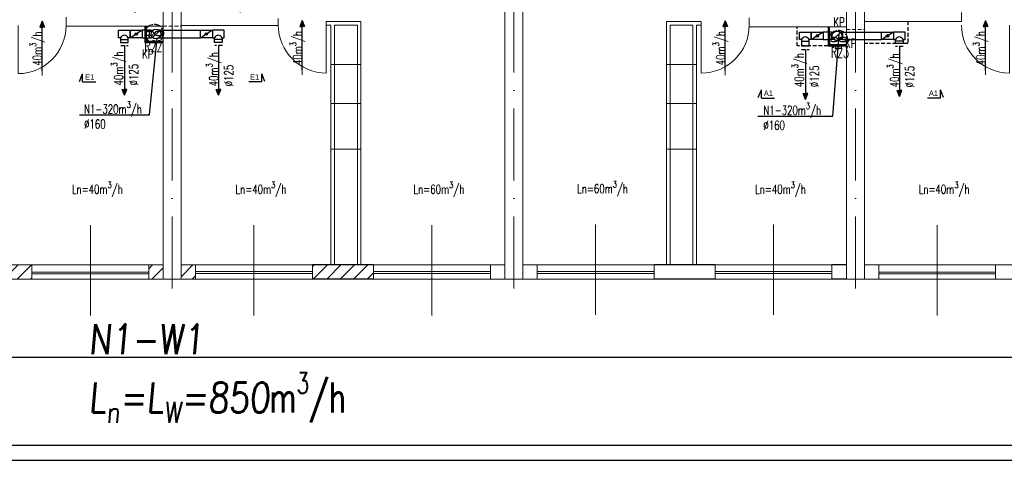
# Model space of a CAD drawing. Header units: millimetres. Extents: x -6513 to 30474, y -6915 to 65597.
# Tile 138 of 256: x -1906 to -263, y 15786 to 16521. Entities that reach past the tile are written whole.
import ezdxf
from ezdxf.enums import TextEntityAlignment as Align

# ---------------------------------------------------------------- set-up
doc = ezdxf.new("R2010")
doc.units = ezdxf.units.MM
for name, pattern in [('ACAD_ISO03W100', [30, 12, -18]), ('ACAD_ISO10W100', [18, 12, -3, 0, -3]), ('DASHED', [19.05, 12.7, -6.35])]:
    doc.linetypes.add(name, pattern=pattern)
doc.layers.get('0').update_dxf_attribs({"color": 8})
for name, color, linetype in [('A200_General07', 8, 'Continuous'), ('A200_General08', 8, 'Continuous'), ('A270_text04', 8, 'Continuous'), ('A_obudowy', 8, 'Continuous'), ('DB_WM_nawiew-opis', 8, 'Continuous'), ('DB_WM_wywies-opis', 8, 'Continuous')]:
    doc.layers.add(name, color=color, linetype=linetype)
for name, color, linetype, lineweight in [('A_cienka', 8, 'Continuous', 5), ('A_osie', 8, 'ACAD_ISO10W100', 5), ('A_przerywana', 8, 'ACAD_ISO03W100', 5), ('A_widok', 8, 'Continuous', 13), ('A_Wymiary', 8, 'Continuous', 9), ('DB-WM-nawiew-opis', 8, 'Continuous', 25), ('DB-WM-nawiew-opis-odnośnik', 8, 'Continuous', 30), ('DB-WM-wywiew-opis', 8, 'Continuous', 25), ('DB_WM_nawiew', 8, 'Continuous', 30), ('E_technologia', 1, 'ACAD_ISO10W100', 30), ('R-TABELKA', 8, 'Continuous', 25)]:
    doc.layers.add(name, color=color, linetype=linetype, lineweight=lineweight)
doc.styles.add('BRH', font='txt')
doc.styles.add('ROMANSS', font='romans.shx', dxfattribs={"width": 0.8, "oblique": 5})
doc.styles.add('SIMPLEXD', font='SIMPLEX.SHX', dxfattribs={"width": 0.6})
doc.styles.get("Standard").update_dxf_attribs({"font": 'txt.shx', "width": 0.9})

# ---------------------------------------------------------------- blocks, each defined once
blk = doc.blocks.new('drzwi schem')
at = {"color": 252, "ltscale": 10}
blk.add_line((0.5, -0.093), (0.5, 1.04), dxfattribs=at)
at = {"color": 252}
blk.add_line((0, 0), (0, 1), dxfattribs=at)
blk.add_arc((0, 0), 1, 0, 90, dxfattribs=at)
blk = doc.blocks.new('A$C2355049C')
at = {"layer": 'DB-WM-nawiew-opis-odnośnik'}
h = blk.add_hatch(color=256, dxfattribs=at)
h.paths.add_polyline_path([(0, -9.8), (3.9, -9.8), (0, 0)])
h.paths.add_polyline_path([(0, 0), (-3.9, -9.8), (0, -9.8)])
at = {"layer": 'DB-WM-nawiew-opis-odnośnik', "flags": 128}
for points in [[(0, 0), (-3.9, -9.8), (0, -9.8)], [(0, -82.9), (0, 0)], [(0, 0), (3.9, -9.8), (0, -9.8)]]:
    blk.add_lwpolyline(points, dxfattribs=at)
blk = doc.blocks.new('Sect Mk right')
at = {"layer": 'A200_General07', "color": 1}
for p, q in [((0, 6.01), (0, -0.21)), ((0, 6.01), (3.92, 6.01)), ((0.29, 7.48), (3.92, 6.01))]:
    blk.add_line(p, q, dxfattribs=at)
at = {"layer": 'A270_text04', "color": 0, "style": 'BRH'}
blk.add_attdef('-', text='', height=4.51, dxfattribs=at).set_placement((1.77, 1.49), align=Align.MIDDLE)

msp = doc.modelspace()

# ---------------------------------------------------------------- hatches: boundary and pattern name
at = {"layer": 'A_Wymiary'}
h = msp.add_hatch(dxfattribs=at)
h.set_pattern_fill('ANSI31', color=256, scale=5, style=0)
h.set_pattern_definition([(45, (-3028.741, 12993.34), (-11.22532, 11.22532), [])])
h.paths.add_polyline_path([(-2752.446, 16111.577), (-2776.446, 16111.577), (-2776.446, 16087.577), (-2752.446, 16087.577)])
h.paths.add_polyline_path([(-2455.446, 16111.577), (-2557.446, 16111.577), (-2557.446, 16087.577), (-2455.446, 16087.577)])
h.paths.add_polyline_path([(-2236.446, 16111.577), (-2260.446, 16111.577), (-2260.446, 16087.577), (-2236.446, 16087.577)])
h.paths.add_polyline_path([(-2182.446, 16111.577), (-2206.446, 16111.577), (-2206.446, 16087.577), (-2182.446, 16087.577)])
h.paths.add_polyline_path([(-1885.446, 16111.577), (-1987.446, 16111.577), (-1987.446, 16087.577), (-1885.446, 16087.577)])
h.paths.add_polyline_path([(-1315.446, 16111.577), (-1417.446, 16111.577), (-1417.446, 16088.419), (-1315.446, 16088.419)])
h.paths.add_polyline_path([(-1612.446, 16111.577), (-1636.446, 16111.577), (-1636.446, 16087.577), (-1612.446, 16087.577)])
h.paths.add_polyline_path([(-1666.446, 16111.577), (-1690.446, 16111.577), (-1690.446, 16087.577), (-1666.446, 16087.577)])
at = {"layer": 'DB_WM_nawiew'}
h = msp.add_hatch(color=256, dxfattribs=at)
edge = h.paths.add_edge_path()
edge.add_arc((-1711.446, 16496.577), 2, 0, 360)
h = msp.add_hatch(color=256, dxfattribs=at)
edge = h.paths.add_edge_path()
edge.add_arc((-1594.235, 16496.577), 2, 0, 360)
h = msp.add_hatch(color=256, dxfattribs=at)
edge = h.paths.add_edge_path()
edge.add_arc((-575.052, 16493.568), 2, 0, 360)
h = msp.add_hatch(color=256, dxfattribs=at)
edge = h.paths.add_edge_path()
edge.add_arc((-457.841, 16493.568), 2, 0, 360)

# ---------------------------------------------------------------- linework, layer by layer
at = {"layer": 'A_cienka'}
for p, q in [((-1336.446, 16445.715), (-1386.446, 16445.715)), ((-826.446, 16445.715), (-776.446, 16445.715)), ((-1336.446, 16380.905), (-1386.446, 16380.905)), ((-826.446, 16380.905), (-776.446, 16380.905)), ((-1336.446, 16304.824), (-1386.446, 16304.824)), ((-826.446, 16304.824), (-776.446, 16304.824)), ((-826.446, 16304.824), (-776.446, 16304.824)), ((-2206.446, 16111.577), (-1666.446, 16111.577)), ((-1636.446, 16111.577), (-1096.446, 16111.577)), ((-1066.446, 16111.577), (-526.446, 16111.577)), ((-496.446, 16111.577), (43.554, 16111.577)), ((-2776.446, 16087.577), (2360.554, 16087.577)), ((-2776.446, 16087.577), (7544.554, 16087.577)), ((-1885.446, 16099.577), (-1690.446, 16099.577)), ((-1885.446, 16096.577), (-1690.446, 16096.577)), ((-1417.446, 16100.419), (-1612.446, 16100.419)), ((-1417.446, 16097.419), (-1612.446, 16097.419)), ((-1315.446, 16100.419), (-1120.446, 16100.419)), ((-1315.446, 16097.419), (-1120.446, 16097.419)), ((-847.446, 16100.419), (-1042.446, 16100.419)), ((-847.446, 16097.419), (-1042.446, 16097.419)), ((-745.446, 16100.419), (-550.446, 16100.419)), ((-745.446, 16097.419), (-550.446, 16097.419)), ((-277.446, 16099.577), (-472.446, 16099.577)), ((-277.446, 16096.577), (-472.446, 16096.577))]:
    msp.add_line(p, q, dxfattribs=at)
at = {"layer": 'A_cienka', "ltscale": 10}
for p, q in [((-1787.946, 16027.178), (-1787.946, 16177.975)), ((-1514.946, 16027.178), (-1514.946, 16177.975)), ((-1217.946, 16027.178), (-1217.946, 16177.975)), ((-944.946, 16028.021), (-944.946, 16178.818)), ((-647.946, 16028.021), (-647.946, 16178.818)), ((-374.946, 16027.178), (-374.946, 16177.975))]:
    msp.add_line(p, q, dxfattribs=at)
at = {"layer": 'A_obudowy', "linetype": 'ByBlock'}
for p, q in [((-1697.052, 16509.577), (-1697.052, 16482.377)), ((-1695.052, 16509.577), (-1695.052, 16484.877)), ((-557.052, 16508.577), (-557.052, 16476.818)), ((-555.052, 16508.577), (-555.052, 16479.318)), ((-1697.052, 16482.377), (-1666.446, 16482.377)), ((-1695.052, 16484.877), (-1666.446, 16484.877)), ((-555.052, 16479.318), (-526.446, 16479.318)), ((-557.052, 16476.818), (-526.446, 16476.818))]:
    msp.add_line(p, q, dxfattribs=at)
at = {"layer": 'A_obudowy', "linetype": 'DASHED', "ltscale": 0.5}
for points in [[(-424.141, 16517.577), (-424.141, 16480.818), (-496.446, 16480.818)], [(-557.052, 16476.818), (-608.752, 16476.818), (-608.752, 16508.577)]]:
    msp.add_lwpolyline(points, dxfattribs=at)
at = {"layer": 'A_osie', "ltscale": 10}
for p, q in [((-1651.446, 16072.134), (-1651.446, 17824.193)), ((-1081.446, 16072.134), (-1081.446, 17824.193)), ((-511.446, 16072.134), (-511.446, 17824.193)), ((-511.446, 16072.134), (-511.446, 17824.193))]:
    msp.add_line(p, q, dxfattribs=at)
at = {"layer": 'A_przerywana', "linetype": 'DASHED', "ltscale": 0.5}
for p, q in [((-1666.453, 16509.577), (-1636.446, 16509.577)), ((-526.446, 16504.277), (-496.446, 16504.277))]:
    msp.add_line(p, q, dxfattribs=at)
at = {"layer": 'A_widok', "ltscale": 5}
for p, q in [((-1666.446, 16713.577), (-1666.446, 16444.79)), ((-1636.446, 16713.577), (-1636.446, 16445.042)), ((-526.446, 16087.577), (-526.446, 16713.577)), ((-496.446, 16087.577), (-496.446, 16713.577)), ((-1666.446, 16087.577), (-1666.446, 16593.577)), ((-1636.446, 16087.577), (-1636.446, 16593.577)), ((-1096.446, 16087.577), (-1096.446, 16593.577)), ((-1066.446, 16087.577), (-1066.446, 16593.577)), ((-334.353, 16532.577), (-334.353, 16517.577)), ((-1828.546, 16509.577), (-1828.54, 16524.577)), ((-1474.353, 16510.577), (-1474.353, 16522.577)), ((-1336.446, 16517.419), (-1394.353, 16517.419)), ((-1394.353, 16517.419), (-1394.353, 16511.419)), ((-1336.446, 16112.419), (-1336.446, 16517.419)), ((-826.446, 16112.419), (-826.446, 16517.419)), ((-826.446, 16517.419), (-768.54, 16517.419)), ((-768.54, 16517.419), (-768.54, 16511.419)), ((-688.54, 16523.577), (-688.54, 16511.419)), ((-334.353, 16517.577), (-496.446, 16517.577)), ((-1828.546, 16509.577), (-1666.453, 16509.577)), ((-1474.353, 16510.577), (-1636.446, 16510.577)), ((-1386.446, 16511.419), (-1394.353, 16511.419)), ((-1386.446, 16112.419), (-1386.446, 16511.419)), ((-1380.446, 16112.419), (-1380.446, 16511.419)), ((-1342.446, 16511.419), (-1380.446, 16511.419)), ((-1342.446, 16112.419), (-1342.446, 16511.419)), ((-820.446, 16112.419), (-820.446, 16511.419)), ((-820.446, 16511.419), (-782.446, 16511.419)), ((-782.446, 16112.419), (-782.446, 16511.419)), ((-776.446, 16112.419), (-776.446, 16511.419)), ((-776.446, 16511.419), (-768.54, 16511.419)), ((-688.54, 16508.577), (-526.446, 16508.577)), ((-1666.446, 16087.577), (-1636.446, 16087.577)), ((-1096.446, 16087.577), (-1066.446, 16087.577)), ((-526.446, 16087.577), (-496.446, 16087.577))]:
    msp.add_line(p, q, dxfattribs=at)
for points in [[(-1987.446, 16087.577), (-1885.446, 16087.577), (-1885.446, 16111.577), (-1987.446, 16111.577)], [(-1666.446, 16111.577), (-1690.446, 16111.577), (-1690.446, 16087.577), (-1666.446, 16087.577)], [(-1636.446, 16111.577), (-1612.446, 16111.577), (-1612.446, 16087.577), (-1636.446, 16087.577)], [(-1417.446, 16088.419), (-1315.446, 16088.419), (-1315.446, 16112.419), (-1417.446, 16112.419)], [(-1096.446, 16111.577), (-1120.446, 16111.577), (-1120.446, 16087.577), (-1096.446, 16087.577)], [(-1066.446, 16111.577), (-1042.446, 16111.577), (-1042.446, 16087.577), (-1066.446, 16087.577)], [(-847.446, 16088.419), (-745.446, 16088.419), (-745.446, 16112.419), (-847.446, 16112.419)], [(-526.446, 16112.419), (-550.446, 16112.419), (-550.446, 16088.419), (-526.446, 16088.419)], [(-496.446, 16111.577), (-472.446, 16111.577), (-472.446, 16087.577), (-496.446, 16087.577)], [(-277.446, 16087.577), (-175.446, 16087.577), (-175.446, 16111.577), (-277.446, 16111.577)]]:
    msp.add_lwpolyline(points, close=True, dxfattribs=at)
at = {"layer": 'DB-WM-nawiew-opis'}
for points in [[(-674.23, 16359.606), (-549.295, 16359.606), (-538.446, 16496.577)], [(-1805.883, 16361.606), (-1689.295, 16361.606), (-1676.316, 16490.528)]]:
    msp.add_lwpolyline(points, dxfattribs=at)
at = {"layer": 'DB_WM_nawiew'}
for points in [[(-1741.146, 16502.827), (-1721.446, 16502.827), (-1721.446, 16490.327), (-1725.046, 16490.327)], [(-1737.546, 16490.327), (-1741.146, 16490.327), (-1741.146, 16502.827)], [(-1701.446, 16490.327), (-1721.446, 16490.327), (-1721.446, 16502.827), (-1701.446, 16502.827)], [(-1703.218, 16501.72), (-1719.339, 16491.644)], [(-1687.446, 16502.827), (-1701.446, 16502.827), (-1701.446, 16490.327), (-1687.446, 16490.327)], [(-1683.44, 16490.327), (-1689.246, 16490.327), (-1689.246, 16502.827), (-1683.44, 16502.827)], [(-1684.229, 16491.048), (-1672.664, 16502.105)], [(-1673.453, 16490.327), (-1667.646, 16490.327), (-1667.646, 16502.827), (-1673.453, 16502.827)], [(-1667.646, 16502.827), (-1604.235, 16502.827)], [(-1584.235, 16490.327), (-1604.235, 16490.327), (-1604.235, 16502.827), (-1584.235, 16502.827)], [(-1586.006, 16501.72), (-1602.128, 16491.644)], [(-1564.535, 16502.827), (-1584.235, 16502.827), (-1584.235, 16490.327), (-1580.635, 16490.327)], [(-1568.135, 16490.327), (-1564.535, 16490.327), (-1564.535, 16502.827)], [(-604.752, 16499.818), (-585.052, 16499.818), (-585.052, 16487.318), (-588.652, 16487.318)], [(-601.152, 16487.318), (-604.752, 16487.318), (-604.752, 16499.818)], [(-565.052, 16487.318), (-585.052, 16487.318), (-585.052, 16499.818), (-565.052, 16499.818)], [(-566.823, 16498.711), (-582.944, 16488.636)], [(-551.052, 16499.818), (-565.052, 16499.818), (-565.052, 16487.318), (-551.052, 16487.318)], [(-547.046, 16487.318), (-551.052, 16487.318), (-551.052, 16499.818)], [(-551.052, 16499.818), (-547.046, 16499.818)], [(-547.835, 16488.04), (-536.269, 16499.097)], [(-537.058, 16499.818), (-533.052, 16499.818), (-533.052, 16487.318), (-537.058, 16487.318)], [(-533.052, 16499.818), (-467.841, 16499.818)], [(-447.841, 16487.318), (-467.841, 16487.318), (-467.841, 16499.818), (-447.841, 16499.818)], [(-449.612, 16498.711), (-465.733, 16488.636)], [(-428.141, 16499.818), (-447.841, 16499.818), (-447.841, 16487.318), (-444.241, 16487.318)], [(-431.741, 16487.318), (-428.141, 16487.318), (-428.141, 16499.818)], [(-1737.546, 16490.327), (-1737.546, 16487.577), (-1725.046, 16487.577), (-1725.046, 16490.327)], [(-1737.546, 16487.577), (-1737.546, 16482.377), (-1725.046, 16482.377), (-1725.046, 16488.952)], [(-1669.446, 16490.327), (-1604.235, 16490.327)], [(-1568.135, 16490.327), (-1568.135, 16487.577), (-1580.635, 16487.577), (-1580.635, 16490.327)], [(-1568.135, 16487.577), (-1568.135, 16482.377), (-1580.635, 16482.377), (-1580.635, 16487.577)], [(-601.152, 16487.318), (-601.152, 16484.568), (-588.652, 16484.568), (-588.652, 16487.318)], [(-601.152, 16484.568), (-601.152, 16476.818), (-588.652, 16476.818), (-588.652, 16484.568)], [(-533.052, 16487.318), (-467.841, 16487.318)], [(-431.741, 16487.318), (-431.741, 16484.568), (-444.241, 16484.568), (-444.241, 16487.318)], [(-431.741, 16484.568), (-431.741, 16480.818), (-444.241, 16480.818), (-444.241, 16484.568)]]:
    msp.add_lwpolyline(points, dxfattribs=at)
at = {"layer": 'DB_WM_nawiew', "linetype": 'DASHED', "ltscale": 0.5}
for points in [[(-1737.152, 16477.377), (-1724.652, 16477.377)], [(-1567.741, 16477.377), (-1580.241, 16477.377)], [(-601.152, 16470.568), (-588.652, 16470.568)], [(-431.741, 16475.568), (-444.241, 16475.568)]]:
    msp.add_lwpolyline(points, dxfattribs=at)
at = {"layer": 'DB_WM_nawiew'}
for centre in [(-1711.446, 16496.577), (-1594.235, 16496.577), (-575.052, 16493.568), (-457.841, 16493.568)]:
    msp.add_circle(centre, 2, dxfattribs=at)
at = {"layer": 'DB_WM_nawiew', "color": 1}
for centre in [(-1678.446, 16496.577), (-542.052, 16493.568)]:
    msp.add_circle(centre, 8, dxfattribs=at)
at = {"layer": 'DB_WM_nawiew'}
for centre in [(-1731.296, 16488.097), (-1574.385, 16488.097), (-594.902, 16485.088), (-437.991, 16485.088)]:
    msp.add_arc(centre, 6.636, 19.636833, 160.363167, dxfattribs=at)
at = {"layer": 'DB_WM_wywies-opis'}
msp.add_line((-2859.319, 15957.821), (2400.309, 15957.821), dxfattribs=at)
at = {"layer": 'E_technologia'}
for p, q in [((-1682.579, 16498.996), (-1680.175, 16496.217)), ((-1680.175, 16498.996), (-1682.579, 16496.217)), ((-541.234, 16488.837), (-538.83, 16486.058)), ((-538.83, 16488.837), (-541.234, 16486.058))]:
    msp.add_line(p, q, dxfattribs=at)
for centre in [(-1681.377, 16497.606), (-540.032, 16487.448)]:
    msp.add_circle(centre, 15.427, dxfattribs=at)
for centre, start_param, end_param in [((-1689.004, 16497.606), 3.54986568, 9.01650493), ((-1673.75, 16497.606), 0.40827303, 5.87491228), ((-547.659, 16487.448), 3.54986568, 9.01650493), ((-532.405, 16487.448), 0.40827303, 5.87491228)]:
    msp.add_ellipse(centre, major_axis=(-7, 0), ratio=0.5, start_param=start_param, end_param=end_param, dxfattribs=at)
at = {"layer": 'R-TABELKA'}
for p, q in [((-3011.084, 15810.648), (8302.828, 15810.648)), ((-3136.084, 15785.648), (8327.828, 15785.648))]:
    msp.add_line(p, q, dxfattribs=at)

# ---------------------------------------------------------------- block references
at = {"layer": 'A200_General08'}
ref = msp.add_blockref('Sect Mk right', (-1779.838, 16416.603), dxfattribs=dict(at, xscale=3.5, yscale=3.5, zscale=3.5, rotation=90))
ref.add_attrib('-', 'E1', dxfattribs={"layer": 'A270_text04', "color": 7, "height": 9, "style": 'BRH'}).set_placement((-1789.143, 16425.019), align=Align.MIDDLE)
ref = msp.add_blockref('Sect Mk right', (-1523.055, 16416.603), dxfattribs=dict(at, xscale=-3.5, yscale=3.5, zscale=3.5, rotation=270))
ref.add_attrib('-', 'E1', dxfattribs={"layer": 'A270_text04', "color": 7, "height": 9, "style": 'BRH'}).set_placement((-1513.75, 16425.019), align=Align.MIDDLE)
ref = msp.add_blockref('Sect Mk right', (-647.277, 16389.54), dxfattribs=dict(at, xscale=3.5, yscale=3.5, zscale=3.5, rotation=90))
ref.add_attrib('-', 'A1', dxfattribs={"layer": 'A270_text04', "color": 7, "height": 9, "style": 'BRH'}).set_placement((-656.583, 16397.957), align=Align.MIDDLE)
ref = msp.add_blockref('Sect Mk right', (-390.495, 16389.54), dxfattribs=dict(at, xscale=-3.5, yscale=3.5, zscale=3.5, rotation=270))
ref.add_attrib('-', 'A1', dxfattribs={"layer": 'A270_text04', "color": 7, "height": 9, "style": 'BRH'}).set_placement((-381.19, 16397.957), align=Align.MIDDLE)
at = {"layer": 'A_cienka', "yscale": 80, "zscale": 80, "rotation": 180}
for p, xscale in [((-1908.54, 16510.577), -80), ((-1394.353, 16511.577), 80), ((-768.54, 16511.419), -80), ((-254.353, 16511.577), 80)]:
    msp.add_blockref('drzwi schem', p, dxfattribs=dict(at, xscale=xscale))
at = {"layer": 'DB_WM_nawiew', "xscale": -1}
for p in [(-1868.54, 16518), (-1434.353, 16519), (-728.54, 16518.842), (-294.353, 16518.842)]:
    msp.add_blockref('A$C2355049C', p, dxfattribs=at)
at = {"layer": 'DB_WM_nawiew', "rotation": 180}
for p in [(-1730.902, 16394.441), (-594.902, 16387.633)]:
    msp.add_blockref('A$C2355049C', p, dxfattribs=at)
at = {"layer": 'DB_WM_nawiew', "xscale": -1, "rotation": 180}
for p in [(-1573.991, 16394.441), (-437.991, 16392.633)]:
    msp.add_blockref('A$C2355049C', p, dxfattribs=at)

# ---------------------------------------------------------------- texts
at = {"layer": 'DB-WM-nawiew-opis', "char_height": 15, "width": 37.14159, "attachment_point": 1, "rotation": 90}
for s, insert in [('\\A1;{\\Fsimplex|c238;\\W0.7;40m\\H0.7x;\\S3^ ;\\H1.4286x;/h}', (-1889.071, 16443.744)), ('\\A1;{\\Fsimplex|c238;\\W0.7;40m\\H0.7x;\\S3^ ;\\H1.4286x;/h}', (-1454.885, 16444.744)), ('\\A1;{\\Fsimplex|c238;\\W0.7;40m\\H0.7x;\\S3^ ;\\H1.4286x;/h}', (-749.071, 16444.586)), ('\\A1;{\\Fsimplex|c238;\\W0.7;40m\\H0.7x;\\S3^ ;\\H1.4286x;/h}', (-314.885, 16444.586)), ('\\A1;{\\Fsimplex|c238;\\W0.7;40m\\H0.7x;\\S3^ ;\\H1.4286x;/h\\P%%C125}', (-1753.483, 16410.785)), ('\\A1;{\\Fsimplex|c238;\\W0.7;40m\\H0.7x;\\S3^ ;\\H1.4286x;/h\\P%%C125}', (-1594.61, 16409.294)), ('\\A1;{\\Fsimplex|c238;\\W0.7;40m\\H0.7x;\\S3^ ;\\H1.4286x;/h\\P%%C125}', (-617.483, 16407.977)), ('\\A1;{\\Fsimplex|c238;\\W0.7;40m\\H0.7x;\\S3^ ;\\H1.4286x;/h\\P%%C125}', (-458.61, 16407.486))]:
    msp.add_mtext(s, dxfattribs=dict(at, insert=insert))
at = {"layer": 'DB-WM-nawiew-opis', "char_height": 15, "width": 37.14159, "attachment_point": 1}
for insert in [(-1798.504, 16384.009), (-665.025, 16382.009)]:
    msp.add_mtext('\\A1;{\\Fsimplex|c238;\\W0.7;N1-320m\\H0.7x;\\S3^ ;\\H1.4286x;/h\\P%%C160}', dxfattribs=dict(at, insert=insert))
at = {"layer": 'DB-WM-wywiew-opis', "char_height": 15, "width": 37.14159, "attachment_point": 1}
for insert in [(-654.611, 16561.553), (-487.443, 16563.435), (-1791.518, 16557.332), (-1615.903, 16557.524)]:
    msp.add_mtext('\\A1;{\\Fsimplex|c238;\\W0.7;Lw=100m\\H0.7x;\\S3^ ;\\H1.4286x;/h}', dxfattribs=dict(at, insert=insert))
at = {"layer": 'DB-WM-wywiew-opis', "color": 1, "char_height": 15, "width": 37.14159, "attachment_point": 1}
for s, insert in [('{\\Fsimplex|c238;\\W0.7;KP}', (-548.054, 16523.932)), ('\\A1;{\\Fsimplex|c238;\\W0.7;KP}', (-528.616, 16488.625)), ('\\A1;{\\Fsimplex|c238;\\W0.7;KP}', (-1701.473, 16470.99))]:
    msp.add_mtext(s, dxfattribs=dict(at, insert=insert))
at = {"layer": 'DB_WM_nawiew-opis', "char_height": 15, "width": 37.14159, "attachment_point": 1}
for s, insert in [('\\A1;{\\Fsimplex|c238;\\W0.7;Ln=40m\\H0.7x;\\S3^ ;\\H1.4286x;/h}', (-1818.693, 16250.328)), ('\\A1;{\\Fsimplex|c238;\\W0.7;Ln=40m\\H0.7x;\\S3^ ;\\H1.4286x;/h}', (-1545.693, 16250.328)), ('\\A1;{\\Fsimplex|c238;\\W0.7;Ln=60m\\H0.7x;\\S3^ ;\\H1.4286x;/h}', (-1248.693, 16250.328)), ('\\A1;{\\Fsimplex|c238;\\W0.7;Ln=60m\\H0.7x;\\S3^ ;\\H1.4286x;/h}', (-975.693, 16251.17)), ('\\A1;{\\Fsimplex|c238;\\W0.7;Ln=40m\\H0.7x;\\S3^ ;\\H1.4286x;/h}', (-678.693, 16250.328)), ('\\A1;{\\Fsimplex|c238;\\W0.7;Ln=40m\\H0.7x;\\S3^ ;\\H1.4286x;/h}', (-405.693, 16250.328))]:
    msp.add_mtext(s, dxfattribs=dict(at, insert=insert))
at = {"layer": 'DB_WM_wywies-opis', "char_height": 50, "attachment_point": 1, "style": 'ROMANSS'}
for s, insert, width in [('N1-W1', (-1790.729, 16012.482), 160.86486), ('\\A1;L{\\H0.7x;\\S^ n;}=L{\\H0.7x;\\S^ W;}=850{\\Fsimplex|c238;\\Q0;\\W0.7;m\\H0.7x;\\S3^ ;\\H1.4286x;/\\H0.99998x;h}', (-1790.729, 15932.215), 909.09594)]:
    msp.add_mtext(s, dxfattribs=dict(at, insert=insert, width=width))
at = {"layer": 'E_technologia', "style": 'SIMPLEXD', "width": 0.6}
for s, p in [('R22', (-1697.892, 16466.676)), ('R23', (-552.223, 16457.107))]:
    msp.add_text(s, height=19.2, dxfattribs=at).set_placement(p)

doc.saveas('drawing.dxf')
